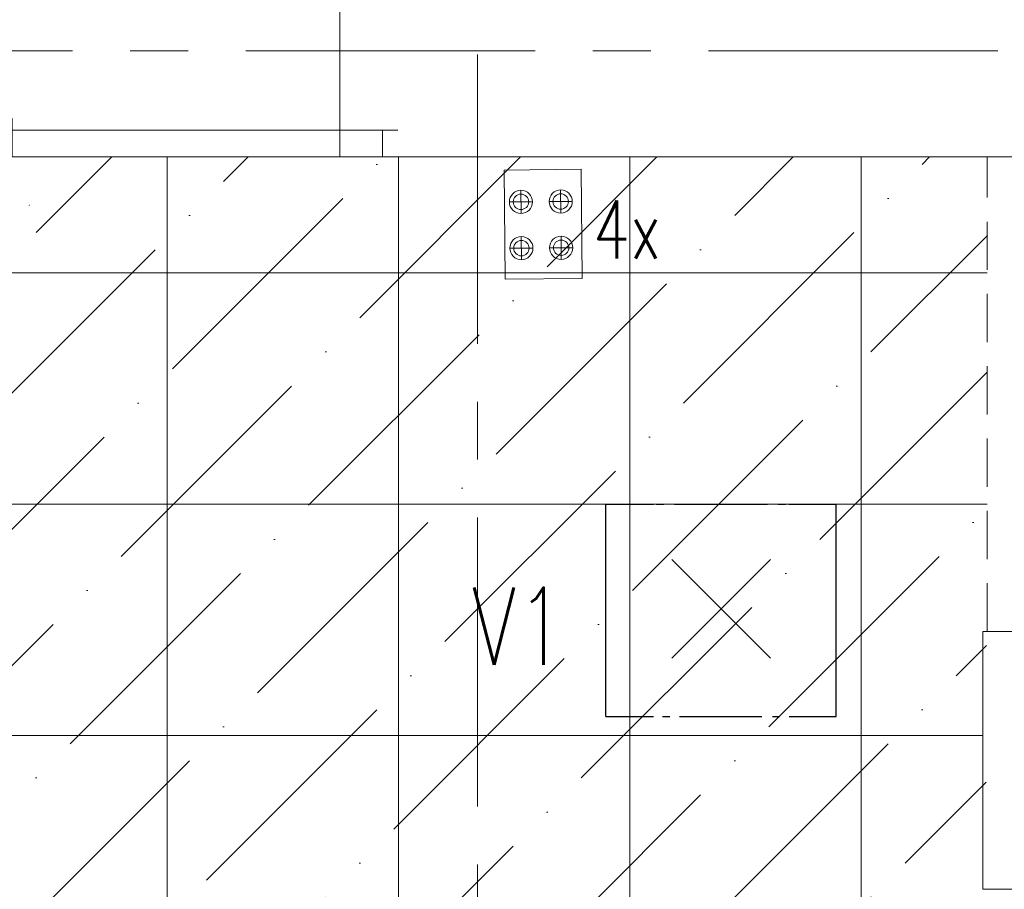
# Model space of a CAD drawing. Header units: millimetres. Extents: x 71658 to 298332, y -154437 to -30421.
# Tile 126 of 155: x 92943 to 95496, y -55040 to -52785. Entities that reach past the tile are written whole.
import ezdxf
from ezdxf.enums import TextEntityAlignment as Align

# ---------------------------------------------------------------- set-up
doc = ezdxf.new("R2010")
doc.units = ezdxf.units.MM
doc.header["$LTSCALE"] = 500
doc.header["$MEASUREMENT"] = 0
for name, pattern in [('Center', [48, 30, -6, 6, -6]), ('DASHED2', [0.375, 0.25, -0.125]), ('Solid Line', [0])]:
    doc.linetypes.add(name, pattern=pattern)
doc.layers.get('0').update_dxf_attribs({"color": 250, "lineweight": 5})
doc.layers.get('Defpoints').update_dxf_attribs({"lineweight": 9})
for name, color, linetype, lineweight in [('A-06-TELJED', 253, 'Center', 0), ('A-13-UKS', 250, 'Continuous', 5), ('Dim', 8, 'Continuous', 0), ('DR', 250, 'Continuous', 9), ('SA_Ripplagi', 45, 'Continuous', 9), ('SEINAD', 7, 'Continuous', 13), ('VAL_TING', 7, 'Continuous', 18), ('VAL_TXT', 5, 'Continuous', 15)]:
    doc.layers.add(name, color=color, linetype=linetype, lineweight=lineweight)
doc.styles.add('ELEKTER', font='romans.shx', dxfattribs={"width": 0.75})
doc.styles.add('romans', font='romans.shx')
doc.dimstyles.new('Dim', dxfattribs={"dimscale": 0.8, "dimtxt": 0.25, "dimasz": 0.2, "dimexe": 0.15, "dimexo": 0.05, "dimgap": 0, "dimtad": 0, "dimzin": 1, "dimtxsty": 'romans', "dimblk": 'NONE', "dimcen": 2.5, "dimse1": 1, "dimse2": 1, "dimsd1": 1, "dimsd2": 1, "dimclrt": 256, "dimadec": 0, "dimazin": 0, "dimtfac": 1, "dimtmove": 0, "dimatfit": 3, "dimldrblk": 'NONE', "dimfxl": 1, "dimarcsym": 0})

# ---------------------------------------------------------------- blocks, each defined once
blk = doc.blocks.new('TELG')
at = {"layer": 'A-06-TELJED', "ltscale": 0.05}
blk.add_line((129079.2, -52866), (85658.8, -52866), dxfattribs=at)
blk.add_line((129079.2, -52866), (85658.8, -52866), dxfattribs=at)
blk.add_lwpolyline([(94130.1, -62025.6), (94130.1, -43784.2)], dxfattribs=at)
blk = doc.blocks.new('*D252')
at = {"layer": 'Defpoints', "color": 0, "transparency": 16777216}
for p in [(92427.1, -53141), (93544.1, -53141), (93544.1, -53266.3)]:
    blk.add_point(p, dxfattribs=at)
at = {"layer": 'Dim', "transparency": 16777216, "insert": (92967.2, -53266.3), "char_height": 0.2, "attachment_point": 5, "style": 'romans'}
blk.add_mtext('1117,00', dxfattribs=at)
blk = doc.blocks.new('_None')
blk = doc.blocks.new('*D253')
at = {"layer": 'Defpoints', "color": 0, "transparency": 16777216}
for p in [(95281, -53141), (96568.3, -53141), (96568.3, -53307.3)]:
    blk.add_point(p, dxfattribs=at)
at = {"layer": 'Dim', "transparency": 16777216, "insert": (95976.4, -53307.3), "char_height": 0.2, "attachment_point": 5, "style": 'romans'}
blk.add_mtext('1287,30', dxfattribs=at)
blk = doc.blocks.new('*U313')
for points in [[(-950, -50), (-1000, -50), (-1000, 50), (-950, 50)], [(0, -50), (-50, -50), (-50, 50), (0, 50)], [(-50, -50), (-80, -50), (-80, -950), (-50, -950)]]:
    blk.add_lwpolyline(points, close=True)
blk.add_arc((-50, -50), 900, 180, 270)
blk = doc.blocks.new('SU-17')
at = {"layer": 'A-13-UKS', "color": 250, "linetype": 'Continuous', "lineweight": 13}
for p, q in [((91435.7, 28366.1), (92435.7, 28366.1)), ((91475.7, 28366.1), (91475.7, 28296.1)), ((92435.7, 28296.1), (91435.7, 28296.1))]:
    blk.add_line(p, q, dxfattribs=at)
at = {"layer": 'A-13-UKS'}
for points in [[(92485.7, 28396.1), (92515.7, 28396.1), (92515.7, 28796.1), (92485.7, 28796.1)], [(92435.7, 28396.1), (92485.7, 28396.1), (92485.7, 28296.1), (92435.7, 28296.1)]]:
    blk.add_lwpolyline(points, close=True, dxfattribs=at)
blk.add_arc((92488.7, 28347.3), 449.6, 6.2271, 86.5607, dxfattribs=at)
at = {"layer": 'A-13-UKS', "xscale": -1, "rotation": 180.0016573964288}
blk.add_blockref('*U313', (93935.7, 28346.1), dxfattribs=at)
blk = doc.blocks.new('ET1473')
for p, q in [((100, 450), (-100, 450)), ((-57, 397), (-57, 337)), ((46, 397), (46, 337)), ((-87, 367), (-27, 367)), ((16, 367), (76, 367)), ((-57, 277), (-57, 217)), ((46, 277), (46, 217)), ((-87, 247), (-27, 247)), ((16, 247), (76, 247))]:
    blk.add_line(p, q)
blk.add_lwpolyline([(-100, 450), (100, 450), (100, 167), (-100, 167)], close=True)
for centre, radius in [((-57, 367), 30), ((-57, 367), 20), ((46, 367), 30), ((46, 367), 20), ((-57, 247), 30), ((-57, 247), 20), ((46, 247), 30), ((46, 247), 20)]:
    blk.add_circle(centre, radius)
at = {"layer": 'Defpoints'}
for p in [(0, 450), (-97, 250), (6, 250), (103, 250)]:
    blk.add_point(p, dxfattribs=at)
at = {"style": 'ELEKTER'}
for tag, p in [('TÄHIS', (150, 650)), ('RAAM', (150, 650)), ('KÕRGUS', (-340, 500))]:
    blk.add_attdef(tag, text='', height=125, dxfattribs=at).set_placement(p, align=Align.MIDDLE)
blk = doc.blocks.new('ET1673')
at = {"lineweight": 30}
for p, q in [((-298.4, -278.9), (-298.4, 272)), ((-298.4, 272), (-175.1, 272)), ((-168.3, 272), (-147.9, 272)), ((-120.9, 272), (120.5, 272)), ((147.9, 272), (168.3, 272)), ((175.9, 272), (298.4, 272)), ((298.4, -278.9), (298.4, 272)), ((-128, -128), (128, 128)), ((128, -128), (-128, 128)), ((-298.4, -278.9), (-175.1, -278.9)), ((-151.5, -278.9), (-133.1, -278.9)), ((-107.7, -278.9), (106.2, -278.9)), ((133.1, -278.9), (151.5, -278.9)), ((177.1, -278.9), (298.4, -278.9))]:
    blk.add_line(p, q, dxfattribs=at)
at = {"layer": 'Defpoints', "lineweight": 30}
blk.add_point((0, 0), dxfattribs=at)
at = {"lineweight": 30, "style": 'ELEKTER'}
for tag, p in [('TÄHIS', (320, 506.2)), ('RAAM', (320, 506.2)), ('KÕRGUS', (-565, 446.2))]:
    blk.add_attdef(tag, text='', height=125, dxfattribs=at).set_placement(p, align=Align.MIDDLE)
blk = doc.blocks.new('VALGUSTID')
at = {"layer": 'VAL_TING'}
ref = blk.add_blockref('ET1473', (217676.3, -40533, 3050), dxfattribs=dict(at, rotation=0.5364533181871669))
ref.add_attrib('TÄHIS', '4x', dxfattribs={"layer": 'VAL_TXT', "height": 150, "style": 'ELEKTER', "width": 0.75}).set_placement((217891.3, -40238.2, 3050), align=Align.MIDDLE)
at = {"layer": 'VAL_TING', "lineweight": 30, "ltscale": 100}
ref = blk.add_blockref('ET1673', (218134.7, -41222.2), dxfattribs=at)
ref.add_attrib('TÄHIS', 'V1', dxfattribs={"layer": 'VAL_TXT', "lineweight": 30, "height": 200, "style": 'ELEKTER', "width": 0.75}).set_placement((217610.4, -41266.8, 2500), align=Align.MIDDLE)

msp = doc.modelspace()

# ---------------------------------------------------------------- block references
at = {"layer": 'A-06-TELJED'}
msp.add_blockref('TELG', (0, 0), dxfattribs=at)

# ---------------------------------------------------------------- next in the draw order: hatches: boundary and pattern name
at = {"layer": 'SA_Ripplagi'}
h = msp.add_hatch(dxfattribs=at)
h.set_pattern_fill('ANSI36', color=256, scale=2000)
h.set_pattern_definition([(45, (0, 14898.22), (132.5825, 486.1359), [625, -125, 0, -125])])
h.paths.add_polyline_path([(95453.139, -53140.997), (93172.679, -53140.997), (93114.679, -53140.997), (89938.061, -53140.997), (89938.061, -55791.092), (89938.061, -58241.082), (95440.679, -58241.092)])

# ---------------------------------------------------------------- next in the draw order: linework, layer by layer
at = {"layer": 'DR', "color": 250, "linetype": 'Solid Line', "lineweight": 13}
msp.add_line((93772.568, -52900.997), (93772.568, -53140.997), dxfattribs=at)
msp.add_line((93772.568, -52900.997), (93772.568, -53140.997), dxfattribs=at)
at = {"layer": 'SA_Ripplagi'}
msp.add_line((91422.953, -53140.997), (93429.679, -53140.997), dxfattribs=at)
at = {"layer": 'SA_Ripplagi', "linetype": 'Continuous', "lineweight": 18}
for p, q in [((93324.679, -53140.997), (93324.679, -58241.086)), ((93924.679, -53140.997), (93924.679, -58241.088)), ((94524.679, -53140.997), (94524.679, -58241.09)), ((95124.679, -53140.997), (95124.679, -58241.091)), ((89938.061, -53441.092), (95451.987, -53441.092)), ((89938.061, -54041.092), (95451.987, -54041.092)), ((89938.061, -54641.092), (95440.679, -54641.092))]:
    msp.add_line(p, q, dxfattribs=at)
at = {"layer": 'SA_Ripplagi', "color": 18, "true_color": 0x000000}
msp.add_lwpolyline([(95576.4, -53140.997), (95493.061, -53140.997), (95767.061, -53140.997), (95772.061, -53140.997), (95488.061, -53140.997), (95556.679, -53140.997), (93114.679, -53140.997), (93114.679, -53140.997), (89938.061, -53140.997), (89938.061, -58691.092), (95440.679, -58691.092), (95440.679, -58568.634), (95840.679, -58568.634), (95840.679, -58691.092), (98674.457, -58691.092), (98674.457, -53140.997), (95840.679, -53140.997)], dxfattribs=at)
at = {"layer": 'SEINAD'}
for p, q in [((93772.568, -52590.997), (93772.568, -53140.997)), ((95840.679, -55040.301), (95440.679, -55040.301))]:
    msp.add_line(p, q, dxfattribs=at)
at = {"layer": 'SEINAD', "color": 7, "linetype": 'DASHED2', "lineweight": 15}
msp.add_line((95451.987, -54371.307), (95451.987, -53140.997), dxfattribs=at)
at = {"layer": 'SEINAD'}
for points in [[(93772.568, -53140.997), (97133.71, -53140.997)], [(98674.457, -53140.997), (94040.679, -53140.997)]]:
    msp.add_lwpolyline(points, dxfattribs=at)
msp.add_lwpolyline([(95840.679, -55040.301), (95440.679, -55040.301), (95440.679, -54371.307), (95840.679, -54371.307)], close=True, dxfattribs=at)

# ---------------------------------------------------------------- next in the draw order: block references
at = {"layer": 'A-13-UKS', "xscale": -1}
msp.add_blockref('SU-17', (185358.95, -81437.134), dxfattribs=at)
at = {"layer": 'VAL_TING'}
msp.add_blockref('VALGUSTID', (-123373.264, -13090.897), dxfattribs=at)

# ---------------------------------------------------------------- next in the draw order: dimensions: what is measured, and where the dimension line sits
at = {"layer": 'Dim'}
for base, p1, p2, picture, middle in [((93544.115, -53266.254), (92427.118, -53140.997), (93544.115, -53140.997), '*D252', (92967.228, -53266.254)), ((96568.27811, -53307.26077), (95280.97314, -53140.99671), (96568.27811, -53140.99671), '*D253', (95976.42822, -53307.26077))]:
    dim = msp.add_linear_dim(base=base, p1=p1, p2=p2, angle=0, dimstyle='Dim', dxfattribs=at)
    dim.commit()
    dim.dimension.update_dxf_attribs({"geometry": picture, "text_midpoint": middle, "dimtype": 161})

doc.saveas('drawing.dxf')
